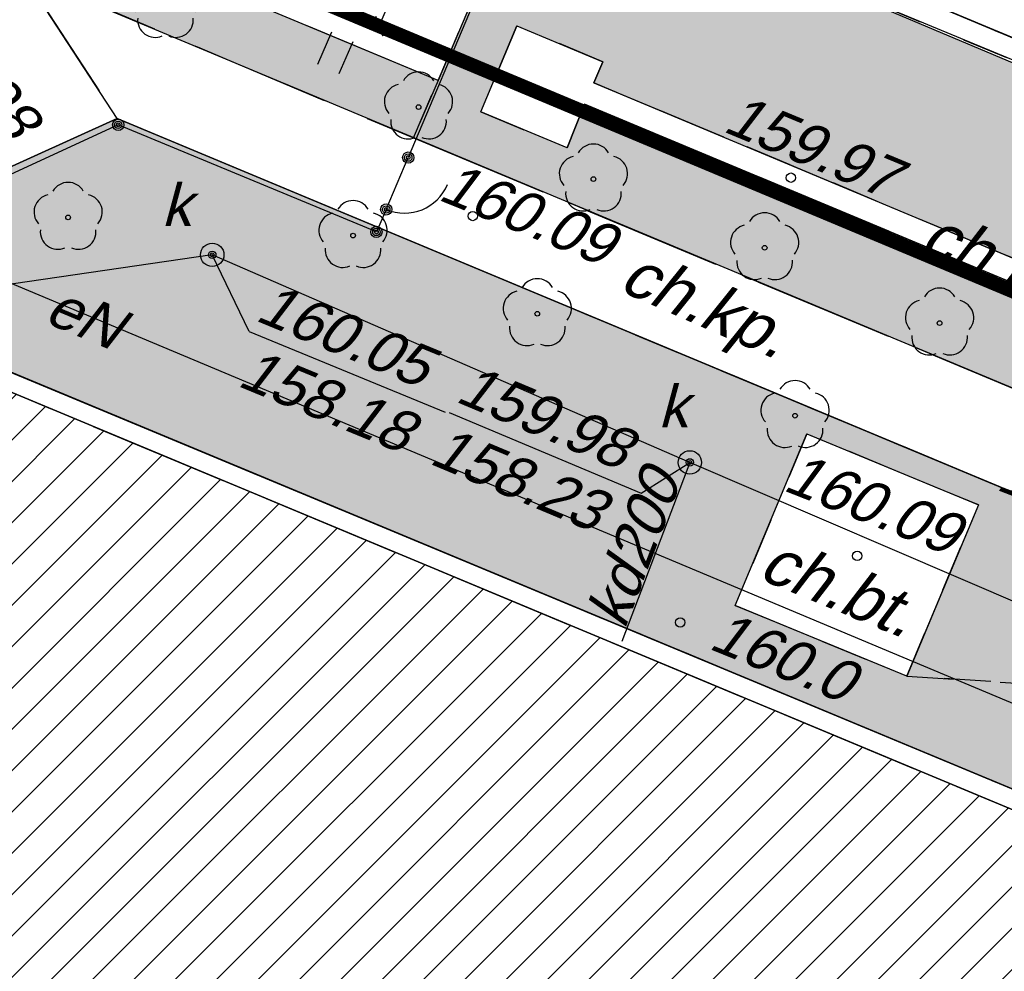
# Model space of a CAD drawing. Header units: inches. Extents: x -32878 to 1350, y -30866 to -1619.
# Tile 20 of 32: x -21422 to -19317, y -13647 to -11612. Entities that reach past the tile are written whole.
import ezdxf

# ---------------------------------------------------------------- set-up
doc = ezdxf.new("R2010")
doc.units = ezdxf.units.IN
doc.header["$MEASUREMENT"] = 0
for name, pattern in [('4001', [0]), ('4002', [2, 1, -1]), ('4004', [4, 3, -1]), ('HIDDEN2', [4.7625, 3.175, -1.5875])]:
    doc.linetypes.add(name, pattern=pattern)
for name, color, linetype in [('-kis_wym', 7, 'Continuous'), ('BUDYNKI', 7, 'Continuous'), ('dim', 40, 'Continuous'), ('DROGI', 135, 'Continuous'), ('DZIALKI', 7, 'Continuous'), ('ELEMENTY_BUDYNKOW', 7, 'Continuous'), ('OGRODZENIA', 9, 'Continuous'), ('ROSLINNOSC', 104, 'Continuous'), ('ROŚLINNOŚĆ', 104, 'Continuous'), ('RZEZBA', 8, 'Continuous'), ('RZEŹBA', 8, 'Continuous'), ('UZ_ENERGIA', 10, 'Continuous'), ('UZ_KANALIZACJA', 14, 'Continuous'), ('UZYTKI', 7, 'Continuous'), ('ZIELEN', 84, 'Continuous')]:
    doc.layers.add(name, color=color, linetype=linetype)
doc.layers.add('area', color=6, linetype='Continuous', plot=False)
doc.styles.add('ROMANS', font='romans')
doc.styles.get("Standard").update_dxf_attribs({"font": 'arial.ttf'})
doc.dimstyles.new('SS', dxfattribs={"dimscale": 0.8, "dimtxt": 100, "dimasz": 40, "dimexe": 30, "dimexo": 200, "dimgap": 50, "dimtad": 1, "dimlfac": 0.01, "dimrnd": 0.01, "dimzin": 4, "dimdsep": 46, "dimtxsty": 'ROMANS', "dimblk": 'ARCHTICK', "dimcen": 50, "dimclrd": 256, "dimclre": 256, "dimclrt": 3, "dimadec": 0, "dimazin": 0, "dimtfac": 1.2, "dimtmove": 2, "dimatfit": 3, "dimldrblk": 'ARCHTICK', "dimfxl": 1, "dimtolj": 1, "dimarcsym": 0})

# ---------------------------------------------------------------- blocks, each defined once
blk = doc.blocks.new('_ArchTick')
at = {"color": 0, "linetype": 'ByBlock', "const_width": 0.15}
blk.add_lwpolyline([(-0.5, -0.5), (0.5, 0.5)], dxfattribs=at)
blk = doc.blocks.new('*D58')
at = {"layer": 'Defpoints', "color": 0, "transparency": 16777216}
for p in [(-20400.4, -11189.7), (-20652.9, -11626), (-20593.4, -11650.9)]:
    blk.add_point(p, dxfattribs=at)
at = {"layer": 'dim', "lineweight": -2, "transparency": 16777216}
for p, q in [((-20547.9, -11127.9), (-20482, -11155.5)), ((-20459.8, -11164.8), (-20498.3, -11256.6)), ((-20652.9, -11626), (-20623.3, -11555.3)), ((-20741, -11589.1), (-20675, -11616.7))]:
    blk.add_line(p, q, dxfattribs=at)
at = {"layer": 'dim', "lineweight": -2, "transparency": 16777216, "xscale": 32, "yscale": 32, "zscale": 32}
for p, rotation in [((-20459.8, -11164.8), 67.28288917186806), ((-20652.9, -11626), 247.2828891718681)]:
    blk.add_blockref('_ArchTick', p, dxfattribs=dict(at, rotation=rotation))
at = {"layer": 'dim', "color": 3, "transparency": 16777216, "insert": (-20560.8, -11406), "char_height": 80, "attachment_point": 5, "rotation": 67.2829, "style": 'ROMANS'}
blk.add_mtext('\\A1;5.00', dxfattribs=at)
blk = doc.blocks.new('*D69')
at = {"layer": 'Defpoints', "color": 0, "transparency": 16777216}
for p in [(-21526.1, -10770.9), (-21465, -10796), (-22299.4, -13078.6)]:
    blk.add_point(p, dxfattribs=at)
at = {"layer": 'dim', "lineweight": -2, "transparency": 16777216}
for p, q in [((-22387.5, -13042.5), (-21465, -10796)), ((-21378.1, -10831.7), (-21442.8, -10805.1)), ((-22447.4, -13017.9), (-22409.7, -13033.3))]:
    blk.add_line(p, q, dxfattribs=at)
at = {"layer": 'dim', "lineweight": -2, "transparency": 16777216, "xscale": 32, "yscale": 32, "zscale": 32}
for p, rotation in [((-21465, -10796), 67.67408806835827), ((-22387.5, -13042.5), 247.6740880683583)]:
    blk.add_blockref('_ArchTick', p, dxfattribs=dict(at, rotation=rotation))
at = {"layer": 'dim', "color": 3, "transparency": 16777216, "insert": (-22168.7, -12215.4), "char_height": 80, "attachment_point": 5, "rotation": 67.6741, "style": 'ROMANS'}
blk.add_mtext('\\A1;24.28', dxfattribs=at)
blk = doc.blocks.new('1281')
at = {"layer": 'OGRODZENIA', "color": 184, "linetype": 'Continuous'}
for radius in [0.24, 0.16, 0.08]:
    blk.add_circle((0, 0), radius, dxfattribs=at)
blk = doc.blocks.new('2284')
at = {"layer": 'OGRODZENIA', "color": 184, "linetype": 'Continuous'}
blk.add_line((0, 0), (0, 1), dxfattribs=at)
blk = doc.blocks.new('1284')
at = {"layer": 'OGRODZENIA', "color": 184, "linetype": 'Continuous'}
blk.add_arc((0, 2), 2, 270, 0, dxfattribs=at)
blk = doc.blocks.new('1422')
at = {"layer": 'ROSLINNOSC', "color": 104, "linetype": 'Continuous'}
blk.add_circle((0, 0), 0.1, dxfattribs=at)
for centre, start, end in [((0, 0.75), 30.19, 149.77), ((-0.71, 0.23), 102.5, 221.75), ((0.71, 0.23), 318.3, 77.49), ((-0.44, -0.61), 174.33, 293.45), ((0.44, -0.61), 246.24, 5.74)]:
    blk.add_arc(centre, 0.75, start, end, dxfattribs=at)
blk = doc.blocks.new('1812')
at = {"layer": 'RZEŹBA', "color": 8, "linetype": 'Continuous'}
blk.add_circle((0, 0), 0.2, dxfattribs=at)
blk = doc.blocks.new('1811')
at = {"layer": 'RZEŹBA', "color": 8, "linetype": 'Continuous'}
blk.add_circle((0, 0), 0.2, dxfattribs=at)
blk = doc.blocks.new('1726')
at = {"layer": 'UZ_KANALIZACJA', "color": 14, "linetype": 'Continuous'}
for radius in [0.16, 0.08]:
    blk.add_circle((0, 0), radius, dxfattribs=at)
blk = doc.blocks.new('1450')
at = {"layer": 'ROŚLINNOŚĆ', "color": 104, "linetype": 'Continuous'}
for p, q in [((-0.5, 0), (-0.5, 1.5)), ((0.5, 0), (0.5, 1.5))]:
    blk.add_line(p, q, dxfattribs=at)
blk = doc.blocks.new('nxsd')
at = {"layer": 'BUDYNKI', "color": 7, "linetype": '4001'}
blk.add_polyline3d([(75.75, 59.68, 0), (70.91, 47.89, 0), (59.63, 52.59, 0), (56.38, 44.4, 0), (46.92, 21.62, 0), (32.423, 27.62, 0), (34.74, 33.219, 0), (33.337, 33.8, 0), (35.591, 39.235, 0), (32.572, 40.467, 0), (31.537, 37.93, 0), (8.55, 47.31, 0), (13.33, 59, 0), (13.46, 58.95, 0), (14.88, 62.38, 0), (37.69, 52.99, 0), (40.54, 54.28, 0), (42.77, 59.62, 0), (17.48, 70.19, 0), (22.44, 81.91, 0), (75.75, 59.68, 0)], dxfattribs=at)
at = {"layer": 'DROGI', "color": 8, "linetype": '4004'}
for p, q in [((34.698, 92.826), (32.7, 88.11)), ((32.7, 88.11), (24.32, 91.61)), ((25.841, 87.295), (23.81, 90.4)), ((23.81, 90.4), (32.17, 86.88)), ((33.61, 87.44), (34.38, 89.28)), ((34.38, 89.28, 159.371), (36.22, 88.51, 159.371)), ((36.22, 88.51), (36.03, 88.06)), ((36.03, 88.06), (49.45, 82.44)), ((35.83, 87.6), (35.46, 86.67)), ((49.72, 81.8), (35.83, 87.6)), ((35.46, 86.67), (33.61, 87.44)), ((56.49, 74.5), (25.841, 87.295)), ((32.17, 86.88), (51.2, 78.93)), ((22.38, 82.36), (51.82, 70.11)), ((53.947, 68.772), (22.44, 81.91)), ((39.05, 76.88, 160.091), (40.58, 80.55, 160.091)), ((40.58, 80.55), (44.25, 79.03)), ((44.25, 79.03), (42.72, 75.37)), ((42.72, 75.37), (39.05, 76.88))]:
    blk.add_line(p, q, dxfattribs=at)
blk.add_polyline3d([(19.83, 90.67, 0), (23.81, 90.4, 0), (25.841, 87.295, 0), (22.125, 85.616, 0), (20.949, 82.783, 0), (20.764, 82.337, 0), (19.568, 79.51, 0), (19.734, 79.44, 0), (21.142, 78.844, 0), (17.48, 70.19, 0), (16.655, 67.88, 0)], dxfattribs=at)
at = {"layer": 'DZIALKI', "color": 7, "linetype": '4001'}
for p, q in [((5.86, 105.4), (89.89, 70.22)), ((89.89, 70.22), (5.86, 105.4))]:
    blk.add_line(p, q, dxfattribs=at)
at = {"layer": 'ELEMENTY_BUDYNKOW', "color": 7, "linetype": '4001'}
blk.add_polyline3d([(75.75, 59.68, 0), (70.91, 47.89, 0), (59.63, 52.59, 0), (42.77, 59.62, 0), (17.48, 70.19, 0), (22.44, 81.91, 0), (75.75, 59.68, 0)], dxfattribs=at)
at = {"layer": 'OGRODZENIA', "color": 184, "linetype": '4001'}
for p, q in [((46.982, 87.71), (22.71, 97.82)), ((34.738, 92.81), (32.06, 86.46)), ((25.86, 87.16), (22.25, 85.5)), ((31.38, 84.87), (25.86, 87.16)), ((31.59, 85.35), (31.38, 84.87))]:
    blk.add_line(p, q, dxfattribs=at)
at = {"layer": 'ROSLINNOSC', "color": 104, "linetype": '4002'}
for points in [[(34.698, 92.826, 0), (46.982, 87.71, 0)], [(49.45, 82.44, 0), (36.03, 88.06, 0), (36.22, 88.51, 0), (34.38, 89.28, 0), (33.61, 87.44, 0), (35.46, 86.67, 0), (35.83, 87.6, 0), (49.72, 81.8, 0)], [(51.2, 78.93, 0), (32.17, 86.88, 0), (32.7, 88.11, 0), (34.698, 92.826, 0)], [(32.7, 88.11, 0), (32.17, 86.88, 0), (23.81, 90.4, 0), (24.32, 91.61, 0), (32.7, 88.11, 0)], [(56.49, 74.5, 0), (54.127, 69.178, 0), (53.09, 69.6, 0), (53.21, 69.93, 0), (51.97, 70.48, 0), (51.82, 70.11, 0), (22.38, 82.36, 0), (22.33, 82.23, 0), (20.949, 82.783, 0), (22.125, 85.616, 0), (25.841, 87.295, 0), (56.49, 74.5, 0), (42.72, 75.37, 0), (44.25, 79.03, 0), (40.58, 80.55, 0), (39.05, 76.88, 0), (42.72, 75.37, 0), (56.49, 74.5, 0)]]:
    blk.add_polyline3d(points, dxfattribs=at)
at = {"layer": 'UZ_ENERGIA', "color": 1, "linetype": '4001'}
blk.add_line((15.34, 87.22), (53.16, 71.36), dxfattribs=at)
at = {"layer": 'UZ_KANALIZACJA', "color": 14, "linetype": '4001'}
for p, q in [((27.87, 84.38, 160.051), (21.83, 83.5, 159.981)), ((38.08, 79.94, 159.981), (27.87, 84.38, 160.051)), ((38.08, 79.94), (36.63, 76.11)), ((50.51, 74.6, 159.931), (38.08, 79.94, 159.981))]:
    blk.add_line(p, q, dxfattribs=at)
at = {"layer": 'UZ_KANALIZACJA', "color": 14, "linetype": 'Continuous'}
for p, q in [((28.657, 82.739), (27.87, 84.38)), ((28.657, 82.739, 160.051), (32.847, 81.013, 160.051)), ((32.932, 81.007, 159.981), (37.037, 79.285, 159.981)), ((37.037, 79.285), (38.08, 79.94))]:
    blk.add_line(p, q, dxfattribs=at)
for centre in [(27.87, 84.38, 160.081), (38.08, 79.94, 160.081)]:
    blk.add_circle(centre, 0.25, dxfattribs=at)
at = {"layer": 'UZYTKI', "color": 184, "linetype": '4002'}
blk.add_polyline3d([(25.74, -4.99, 0), (-2.78, 7.06, 0), (-14.5, -19.88, 0), (-40.63, -9.08, 0), (-29.69, 18.22, 0), (-19.37, 43.95, 0), (-13.97, 57.11, 0), (-4.62, 79.88, 0), (5.86, 105.4, 0), (89.89, 70.22, 0), (63.61, 8.76, 0), (52.9, -16.27, 0), (25.74, -4.99, 0)], dxfattribs=at)
at = {"layer": 'OGRODZENIA', "color": 184, "xscale": 0.5, "yscale": 0.5, "zscale": 0.5}
for p in [(25.86, 87.16), (25.86, 87.16), (32.06, 86.46), (31.59, 85.35), (31.38, 84.87), (31.38, 84.87)]:
    blk.add_blockref('1281', p, dxfattribs=at)
at = {"layer": 'OGRODZENIA', "color": 184, "xscale": 0.5, "yscale": 1.205404, "rotation": 337.051063}
blk.add_blockref('2284', (31.59, 85.35), dxfattribs=at)
at = {"layer": 'OGRODZENIA', "color": 184, "xscale": 0.5, "yscale": 0.5, "zscale": 0.5, "rotation": 337.051063}
blk.add_blockref('1284', (31.59, 85.35), dxfattribs=at)
at = {"layer": 'ROSLINNOSC', "color": 104, "xscale": 0.5, "yscale": 0.5, "zscale": 0.5}
for p in [(26.87, 89.71, 160.581), (32.28, 87.54, 160.581), (36.02, 86, 160.581), (24.79, 85.18, 160.581), (30.88, 84.79, 160.581), (39.68, 84.53, 160.581), (34.82, 83.12, 160.581), (43.42, 82.92, 160.581), (40.33, 80.94, 160.581)]:
    blk.add_blockref('1422', p, dxfattribs=at)
at = {"layer": 'ROSLINNOSC', "color": 104, "xscale": 0.5, "yscale": 0.5, "zscale": 0.5, "rotation": 336.194057}
blk.add_blockref('1450', (30.355, 88.36), dxfattribs=at)
blk.add_blockref('1450', (30.355, 88.36), dxfattribs=at)
at = {"layer": 'RZEZBA', "color": 8, "xscale": 0.5, "yscale": 0.5, "zscale": 0.5}
for name, p in [('1811', (40.24, 86.03, 159.971)), ('1811', (33.44, 85.21, 160.091)), ('1811', (41.66, 77.94, 160.091)), ('1812', (37.875, 76.518, 160.041))]:
    blk.add_blockref(name, p, dxfattribs=at)
at = {"layer": 'UZ_KANALIZACJA', "color": 14, "xscale": 0.5, "yscale": 0.5, "zscale": 0.5}
for p in [(27.87, 84.38, 160.051), (38.08, 79.94, 159.981)]:
    blk.add_blockref('1726', p, dxfattribs=at)
at = {"layer": 'DROGI', "color": 8, "oblique": 15}
for s, rotation, p in [('ch.bt.', 337.3362, (42.942, 84.458)), ('ch.kp.', 336.1941, (36.52, 83.638)), ('ch.bt.', 337.5022, (39.5, 77.476))]:
    blk.add_text(s, height=1, rotation=rotation, dxfattribs=at).set_placement(p)
at = {"layer": 'RZEZBA', "color": 8, "oblique": 15}
for s, rotation, p in [('159.97', 337.4493, (38.758, 87.032, 159.971)), ('160.09', 337.9932, (32.667, 85.57, 160.091)), ('160.09', 338.4859, (40.042, 79.356, 160.091)), ('160.0', 337.8893, (38.453, 75.969, 160.041))]:
    blk.add_text(s, height=0.9, rotation=rotation, dxfattribs=at).set_placement(p)
at = {"layer": 'UZ_ENERGIA', "color": 1, "oblique": 15}
blk.add_text('eN', height=0.9, rotation=337.249, dxfattribs=at).set_placement((24.237, 82.956))
at = {"layer": 'UZ_KANALIZACJA', "color": 14, "oblique": 15}
for s, rotation, p in [('159.98', 308.3982, (21.136, 89.781)), ('k', 359.97, (26.785, 84.995, 160.081)), ('160.05', 337.6091, (28.76, 82.989)), ('158.18', 337.6091, (28.378, 81.589)), ('159.98', 337.239, (33.04, 81.254)), ('k', 359.97, (37.404, 80.692, 160.081)), ('158.23', 337.239, (32.479, 79.928)), ('158.33', 338.9468, (44.599, 79.37)), ('kd200', 69.2638, (36.689, 76.351))]:
    blk.add_text(s, height=0.9, rotation=rotation, dxfattribs=at).set_placement(p)

msp = doc.modelspace()

# ---------------------------------------------------------------- hatches: boundary and pattern name
at = {"layer": 'RZEZBA'}
h = msp.add_hatch(dxfattribs=at)
h.set_pattern_fill('ANSI31', color=256, scale=500)
h.paths.add_polyline_path([(-16222.089, -14584.918), (-16706.089, -15763.918), (-17834.089, -15293.918), (-19520.089, -14590.918), (-22049.089, -13533.918), (-21553.089, -12361.918)])
h.paths.add_polyline_path([(-19520.089, -14590.918), (-17834.089, -15293.918), (-18159.089, -16112.918), (-19105.089, -18390.918), (-20554.789, -17790.918), (-20323.089, -17231.018), (-20463.389, -17172.918), (-20237.989, -16629.418), (-19741.089, -15521.918), (-19106.089, -15788.918), (-18972.089, -15481.918), (-19743.089, -15124.918)])
h.paths.add_polyline_path([(-22309.089, -14314.918), (-20028.089, -15253.918), (-19743.089, -15124.918), (-18972.089, -15481.918), (-19106.089, -15788.918), (-19741.089, -15521.918), (-20237.989, -16629.418), (-20539.889, -16506.218), (-20643.389, -16759.918), (-22942.089, -15821.918), (-22464.089, -14652.918), (-22451.089, -14657.918)])
at = {"layer": 'ZIELEN', "transparency": 33554483}
h = msp.add_hatch(color=256, dxfattribs=at)
h.dxf.hatch_style = 1
edge = h.paths.add_edge_path(flags=16)
edge.add_arc((-21869.089, -11314.918), 24.995, 0, 360)
edge = h.paths.add_edge_path(flags=16)
edge.add_arc((-22074.089, -11229.918), 24.995, 0, 360)
edge = h.paths.add_edge_path(flags=16)
edge.add_arc((-21980.089, -10994.918), 24.995, 0, 360)
edge = h.paths.add_edge_path(flags=16)
edge.add_arc((-21777.089, -11073.918), 25.035, 0, 360)
h.paths.add_polyline_path([(-21929.089, -10601.918), (-22227.089, -11288.918), (-21836.089, -11446.918), (-21786.089, -11342.918), (-21526.089, -10770.918), (-21741.613, -10680.537), (-21815.02, -10649.753)])
h.paths.add_polyline_path([(-21212.989, -11823.418), (-21584.589, -11991.318), (-21702.189, -12274.618), (-21564.089, -12329.918), (-21558.74, -12317.063), (-18615.089, -13541.918), (-18600.089, -13504.918), (-18476.033, -13559.762), (-18488.089, -13592.918), (-18384.368, -13635.126), (-18147.874, -13103.014)])
h.paths.add_polyline_path([(-20356.789, -14863.618), (-20446.532, -15081.629), (-22309.089, -14314.918), (-22265.689, -14215.318), (-22119.189, -14138.318)], flags=17)
h.paths.add_polyline_path([(-22799.346, -16699.365), (-22850.089, -16677.918), (-22888.089, -16766.918), (-23196.089, -15970.918), (-20704.089, -16992.918), (-20916.389, -17495.214), (-20962.141, -17475.66), (-20866.089, -17250.918), (-22706.089, -16475.918)], flags=17)
h.paths.add_polyline_path([(-17300.089, -13607.918), (-17354.089, -13738.918), (-17264.089, -13759.918), (-17205.089, -13726.918), (-17214.089, -13671.918)], flags=17)
h.paths.add_polyline_path([(-19738.984, -12497.665), (-19372.089, -12649.918), (-19525.089, -13015.918), (-19892.089, -12864.918)], flags=16)
h.paths.add_polyline_path([(-17261.089, -13989.918), (-15809.089, -13816.918), (-15747.089, -13858.918), (-15976.089, -14394.918), (-16196.489, -14437.918), (-16682.53, -14233.384)], flags=17)
h.paths.add_polyline_path([(-16146.089, -13694.918), (-16958.089, -13801.918), (-16953.089, -13674.918), (-16880.089, -13530.918), (-16726.089, -13411.918), (-16567.089, -13372.918), (-16409.089, -13388.918), (-16264.089, -13474.918), (-16187.089, -13581.918)])
h.paths.add_polyline_path([(-16908.101, -12690.845), (-17215.089, -13406.918), (-17147.089, -13435.918), (-17065.089, -13453.918), (-16989.089, -13438.918), (-16931.089, -13394.918), (-16873.089, -13346.918), (-16782.089, -13295.918), (-16824.089, -13204.918), (-16709.089, -13164.918), (-16593.089, -13145.918), (-16579.089, -13244.918), (-16468.089, -13246.918), (-16354.089, -13271.918), (-16323.089, -13176.918), (-16205.573, -13234.68), (-16104.089, -13310.918), (-16177.089, -13381.918), (-16078.089, -13494.918), (-16003.089, -13564.918), (-15905.089, -13614.918), (-15799.089, -13623.918), (-15707.089, -13601.918), (-15618.249, -13558.995), (-15517.089, -13345.918), (-15356.089, -13344.918), (-16064.089, -13050.918), (-16089.089, -13110.918), (-16296.089, -13021.918), (-16271.089, -12964.918)])
h.paths.add_polyline_path([(-18937.389, -18454.218), (-19010.889, -18648.518), (-17385.489, -19340.418), (-18548.089, -22122.718), (-24424.553, -19647.512), (-24332.057, -20039.218), (-25363.089, -22492.918), (-25247.089, -22540.918), (-24075.089, -19846.918), (-18507.089, -22179.918), (-14808.089, -13530.918), (-14979.089, -13507.918), (-15071.33, -13723.334), (-15241.926, -14121.738), (-15879.889, -15611.618), (-17376.089, -19105.918)])
h.paths.add_polyline_path([(-18159.089, -16112.918), (-19031.289, -18213.118), (-18921.489, -18258.818), (-18273.089, -16738.918), (-17628.089, -17007.918), (-17517.089, -17037.918), (-17401.089, -17041.918), (-17280.089, -17016.918), (-17161.089, -16958.918), (-17041.089, -16844.918), (-16979.089, -16732.918), (-17386.089, -16553.918), (-17008.089, -15674.918), (-16997.589, -15642.418), (-17834.089, -15293.918)], flags=17)
h.paths.add_polyline_path([(-24956.089, -18407.918), (-24908.089, -18278.918), (-24675.089, -18367.918), (-24445.089, -18464.918), (-24494.089, -18594.918), (-24724.089, -18496.918)], flags=16)
h.paths.add_polyline_path([(-23336.089, -16061.918), (-23994.089, -16540.918), (-24634.789, -18152.118), (-24989.889, -18009.718), (-25241.889, -18641.718), (-24430.789, -18968.718), (-23299.689, -16196.418)], flags=17)
h.paths.add_polyline_path([(-20327.289, -11270.318), (-20527.089, -11741.918), (-21365.089, -11391.918), (-21416.044, -11512.937), (-18677.089, -12659.918), (-18615.089, -12518.918), (-18708.089, -12478.918), (-18669.089, -12386.918), (-18806.089, -12327.918), (-18825.089, -12372.918), (-20214.089, -11792.918), (-20251.089, -11885.918), (-20436.089, -11808.918), (-20359.089, -11624.918), (-20175.089, -11701.918), (-20194.089, -11746.918), (-18852.085, -12308.909), (-18832.089, -12262.918), (-18648.089, -12339.918), (-18609.089, -12248.918), (-18378.089, -12347.918), (-18417.089, -12438.918), (-18233.089, -12517.918), (-18351.089, -12794.917), (-18397.088, -12775.915), (-18299.089, -12545.918), (-18437.089, -12486.918), (-18477.089, -12577.918), (-18569.089, -12538.918), (-18629.089, -12678.918), (-18397.089, -12775.918), (-18351.089, -12794.918), (-17951.089, -12962.918), (-17701.628, -12364.052), (-18478.989, -12049.818)])
h.paths.add_polyline_path([(-23992.089, -18454.918), (-23936.089, -18476.918), (-24014.089, -18658.918), (-24068.089, -18636.918)], flags=16)
h.paths.add_polyline_path([(-23475.089, -17184.918), (-23420.089, -17206.918), (-23494.089, -17388.918), (-23549.027, -17368.94)], flags=16)
h.paths.add_polyline_path([(-23754.089, -18025.918), (-23807.089, -18004.918), (-23734.089, -17819.918), (-23678.089, -17840.918)], flags=16)
h.paths.add_polyline_path([(-23296.989, -16741.918), (-24225.089, -18998.518), (-24013.303, -19079.212), (-23108.889, -16920.818), (-22984.489, -16973.418), (-23028.089, -16855.218)], flags=17)
h.paths.add_polyline_path([(-22049.089, -13533.918), (-22131.589, -13764.918), (-22110.189, -13856.018), (-20267.189, -14648.218), (-20136.289, -14333.418)], flags=17)
h.paths.add_polyline_path([(-22615.089, -12943.918), (-22695.689, -12750.318), (-22671.189, -12683.518), (-23879.389, -12243.018), (-23032.594, -10136.273), (-23227.655, -10053.26), (-25194.089, -14841.918), (-25734.089, -16157.918), (-26766.089, -18730.918), (-27860.089, -21460.918), (-27570.06, -21580.792), (-25551.089, -22415.918), (-24546.796, -20081.46), (-24678.889, -19542.818), (-25774.989, -22282.618), (-27563.377, -21564.082), (-26362.889, -18562.418), (-26208.089, -18197.918), (-25766.089, -18368.918), (-24813.089, -16013.918), (-24037.089, -16312.918), (-23135.783, -15655.637), (-23339.484, -15572.561), (-23016.835, -14788.306), (-22777.222, -14886.792), (-22760.089, -14844.918), (-22805.089, -14749.918), (-23047.954, -14663.345), (-23215.819, -14603.506), (-23547.089, -14473.918), (-23734.089, -14988.918), (-23873.964, -14937.576), (-24030.089, -15362.918), (-24884.19, -15051.881), (-23969.089, -12507.918), (-22783.089, -12930.918), (-23190.089, -14069.918), (-23378.089, -14003.918), (-23491.151, -14325.972), (-23159.889, -14445.418), (-22952.489, -14525.168), (-22745.089, -14604.918), (-22641.089, -14570.918), (-22636.479, -14559.734), (-22880.775, -14459.031), (-22557.675, -13675.015), (-22313.946, -13775.45), (-22224.795, -13559.317), (-22469.197, -13458.571), (-22302.753, -13056.312)])
h.paths.add_polyline_path([(-22138.689, -12860.718), (-21746.289, -11930.118), (-21911.989, -11680.318), (-22354.789, -12782.318)])

# ---------------------------------------------------------------- linework, layer by layer
at = {"layer": '-kis_wym'}
msp.add_lwpolyline([(-18337.889, -13702.618), (-21553.089, -12361.918), (-21570.189, -12402.418), (-21711.081, -12342.799), (-21781.189, -12508.518), (-21640.407, -12568.161), (-22049.089, -13533.918), (-19519.775, -14590.167), (-19743.089, -15124.918), (-20027.239, -15254.268), (-22309.089, -14314.918), (-22451.089, -14657.918), (-22464.089, -14652.918), (-22942.089, -15821.918), (-20643.389, -16759.918), (-20539.863, -16506.228), (-20238.698, -16631.127), (-20570.089, -17442.918), (-20434.389, -17499.918), (-20554.822, -17790.904), (-19105.089, -18390.918)], dxfattribs=at)
at = {"color": 1, "linetype": 'HIDDEN2', "ltscale": 50, "const_width": 30}
msp.add_lwpolyline([(-23401.031, -10475.448), (-15004.708, -13990.652)], dxfattribs=at)
at = {"layer": 'dim', "color": 10, "const_width": 3.172}
msp.add_lwpolyline([(-23211.089, -10012.918), (-24259.089, -12564.918), (-25194.089, -14841.918), (-25734.089, -16157.918), (-26766.089, -18730.918), (-27860.089, -21460.918), (-25247.089, -22540.918), (-24075.089, -19846.918), (-18507.089, -22179.918), (-14808.089, -13530.918)], close=True, dxfattribs=at)
at = {"layer": 'ZIELEN'}
for points in [[(-18478.989, -12049.818), (-20327.289, -11270.318), (-20527.089, -11741.918), (-21365.089, -11391.918), (-21416.044, -11512.937), (-18677.089, -12659.918)], [(-18825.089, -12372.918), (-20214.089, -11792.918), (-20251.089, -11885.918), (-20436.089, -11808.918), (-20359.089, -11624.918), (-20175.089, -11701.918), (-20194.089, -11746.918), (-18852.085, -12308.909)]]:
    msp.add_lwpolyline(points, dxfattribs=at)
at = {"layer": 'ZIELEN', "linetype": 'Continuous', "transparency": 33554483}
msp.add_lwpolyline([(-21564.089, -12329.918), (-21623.966, -12305.941), (-21702.189, -12274.618), (-21584.589, -11991.318), (-21212.989, -11823.418), (-18148.089, -13102.918), (-18384.389, -13635.118), (-18488.089, -13592.918), (-18476.089, -13559.918), (-18600.089, -13504.918), (-18615.089, -13541.918), (-21559.089, -12316.918)], close=True, dxfattribs=at)
at = {"layer": 'ZIELEN'}
for points in [[(-21212.989, -11823.418), (-21584.589, -11991.318), (-21702.189, -12274.618), (-21564.089, -12329.918), (-21558.74, -12317.063), (-18615.089, -13541.918), (-18600.089, -13504.918), (-18476.033, -13559.762), (-18488.089, -13592.918), (-18384.368, -13635.126), (-18147.874, -13103.014)], [(-19738.984, -12497.665), (-19372.089, -12649.918), (-19525.089, -13015.918), (-19892.089, -12864.918)]]:
    msp.add_lwpolyline(points, close=True, dxfattribs=at)

# ---------------------------------------------------------------- block references
at = {"layer": 'area', "xscale": 100, "yscale": 100, "zscale": 100}
msp.add_blockref('nxsd', (-23797.089, -20552.918), dxfattribs=at)

# ---------------------------------------------------------------- dimensions: what is measured, and where the dimension line sits
at = {"layer": 'dim'}
for base, p1, p2, angle, picture, middle, dimtype in [((-21464.963, -10796.02), (-22299.355, -13078.642), (-21526.089, -10770.918), 67.674088, '*D69', (-22168.713, -12215.387), 160), ((-20652.911, -11625.975), (-20400.356, -11189.659), (-20593.447, -11650.871), 247.282889, '*D58', (-20560.805, -11405.973), 161)]:
    dim = msp.add_linear_dim(base=base, p1=p1, p2=p2, angle=angle, dimstyle='SS', dxfattribs=at)
    dim.commit()
    dim.dimension.update_dxf_attribs({"geometry": picture, "text_midpoint": middle, "dimtype": dimtype})

doc.saveas('drawing.dxf')
